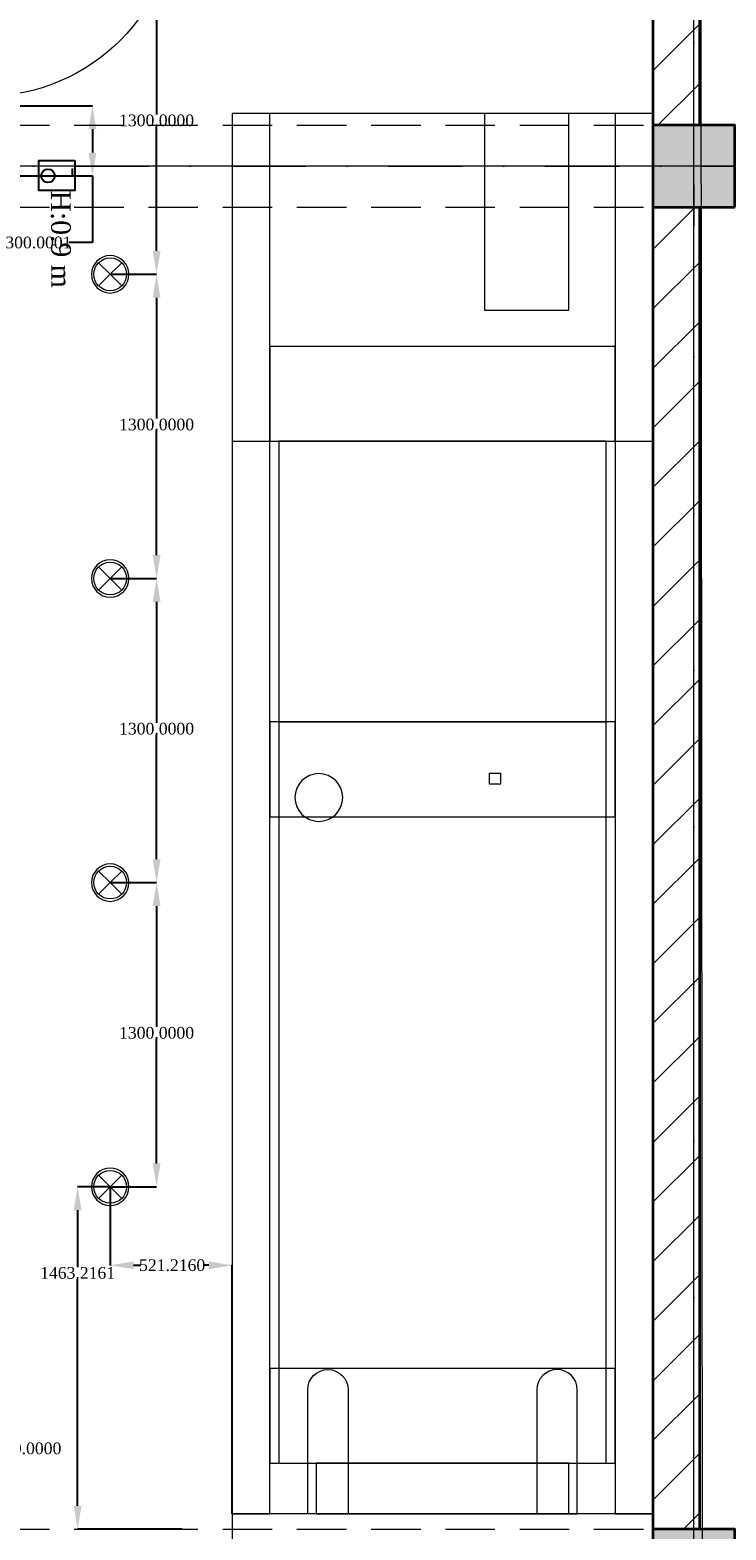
# Model space of a CAD drawing. Header units: inches. Extents: x -177438 to 34922, y -9538 to 55319.
# Tile 6 of 59: x -13071 to -10094, y -6206 to 205. Entities that reach past the tile are written whole.
import ezdxf
from ezdxf.enums import TextEntityAlignment as Align

# ---------------------------------------------------------------- set-up
doc = ezdxf.new("R2010")
doc.units = ezdxf.units.IN
doc.header["$MEASUREMENT"] = 0
doc.linetypes.add('Dot & Dashed', pattern=[670.277762, 317.5, -176.388889, 0, -176.388874])
doc.linetypes.add('Hidden', pattern=[317.5, 211.666667, -105.833333])
for name, color, linetype in [('- განათება', 7, 'Continuous'), ('- საშტეფცელო როზეტები', 7, 'Continuous'), ('Structural - Bearing', 7, 'Continuous'), ('Structural - Grid', 7, 'Continuous')]:
    doc.layers.add(name, color=color, linetype=linetype)
for name, color, linetype, lineweight in [('Archicad Doors_Pen_No__1', 7, 'Continuous', 13), ('New_2D Drafting - General_Pen_No__2', 8, 'Continuous', 15), ('New_Interior - Furniture _Pen_No__1', 7, 'Continuous', 13), ('Structural - Bearing_Pen_No__20', 1, 'Continuous', 0), ('Structural - Bearing_Pen_No__27', 7, 'Continuous', 35)]:
    doc.layers.add(name, color=color, linetype=linetype, lineweight=lineweight)
for name, color, linetype, lineweight, true_color in [('New_Interior - Lamp_Pen_No__77', 7, 'Continuous', 20, 0xffeb28), ('Structural - Bearing_Pen_No__102', 7, 'Continuous', 13, 0xcccccc), ('Structural - Bearing_Pen_No__161', 7, 'Continuous', 13, 0x6a6a6a), ('Structural - Bearing_Pen_No__28', 7, 'Continuous', 35, 0xa80f02), ('Structural - Bearing_Pen_No__81', 7, 'Continuous', 20, 0x6a6a6a), ('Structural - Grid_Pen_No__81', 7, 'Continuous', 20, 0x6a6a6a)]:
    doc.layers.add(name, color=color, linetype=linetype, lineweight=lineweight, true_color=true_color)
doc.styles.add('GENERATED_STYLE_3', font='txt')
doc.styles.get("Standard").update_dxf_attribs({"font": 'arial.ttf'})
doc.dimstyles.get("Standard").update_dxf_attribs({"dimtxt": 0.18, "dimasz": 0.18, "dimexe": 0.18, "dimexo": 0.0625, "dimgap": 0.09, "dimtad": 0, "dimtih": 1, "dimtoh": 1, "dimdec": 4, "dimzin": 0, "dimdsep": 46, "dimtxsty": 'Standard', "dimcen": 0.09, "dimadec": 0, "dimazin": 0, "dimtfac": 1, "dimtdec": 4, "dimtofl": 0, "dimtmove": 0, "dimatfit": 3, "dimfxl": 1, "dimtolj": 1, "dimtzin": 0, "dimarcsym": 0})
pattern_1 = [(45, (0, 0), (-127.2792, 127.2792), [])]

# ---------------------------------------------------------------- blocks, each defined once
blk = doc.blocks.new('Wall_7', base_point=(-41183.8, 14838))
at = {"layer": 'Structural - Bearing', "linetype": 'Continuous', "lineweight": 0, "true_color": 0x000000}
h = blk.add_hatch(dxfattribs=at)
h.set_pattern_fill('MASONRY_BLOCK', color=18, style=0, pattern_type=2)
h.set_pattern_definition(pattern_1)
h.paths.add_polyline_path([(-41183.8, 22232.4), (-41183.8, 20838), (-40983.8, 20838), (-40983.8, 22232.4)])
h = blk.add_hatch(dxfattribs=at)
h.set_pattern_fill('MASONRY_BLOCK', color=18, style=0, pattern_type=2)
h.set_pattern_definition(pattern_1)
h.paths.add_polyline_path([(-41183.8, 14838), (-40983.8, 14838), (-40983.8, 20488), (-41183.8, 20488)])
at = {"layer": 'Structural - Bearing_Pen_No__27', "color": 7, "linetype": 'Continuous', "lineweight": 35, "flags": 128}
for points in [[(-40983.8, 20838), (-40983.8, 22432.4)], [(-41183.8, 22232.4), (-41183.8, 20838)], [(-41183.8, 20488), (-41183.8, 14838)], [(-40983.8, 14838), (-40983.8, 20488)]]:
    blk.add_lwpolyline(points, dxfattribs=at)
blk = doc.blocks.new('Door')
at = {"layer": 'Archicad Doors_Pen_No__1', "color": 7, "linetype": 'Continuous', "lineweight": 13}
for p, q in [((370, 0), (370, 820)), ((370, 820), (410, 820)), ((410, 820), (410, 0)), ((-487, 0), (-487, 19)), ((-487, 19), (-437, 19)), ((-437, 0), (-487, 0)), ((-450, 0), (-487, 0)), ((-450, 0), (-487, 0)), ((-410, 0), (-450, 0)), ((-450, 0), (-450, -115)), ((-450, 0), (-450, -115)), ((-450, 0), (-450, -115)), ((-437, 19), (-437, 0)), ((-410, -115), (-410, 0)), ((410, 0), (370, 0)), ((450, 0), (410, 0)), ((410, 0), (410, -115)), ((437, 19), (487, 19)), ((437, 0), (437, 19)), ((487, 0), (437, 0)), ((450, -115), (450, 0)), ((450, 0), (450, -115)), ((450, 0), (450, -115)), ((450, 0), (487, 0)), ((450, 0), (487, 0)), ((487, 19), (487, 0)), ((-450, -200), (-450, -115)), ((-450, -115), (-425, -115)), ((-450, -115), (-410, -115)), ((-450, -115), (-450, -200)), ((-450, -115), (-450, -200)), ((-425, -115), (-425, -200)), ((410, -115), (450, -115)), ((425, -200), (425, -115)), ((425, -115), (450, -115)), ((450, -115), (450, -200)), ((450, -115), (450, -200)), ((450, -115), (450, -200)), ((-487, -219), (-487, -200)), ((-487, -200), (-437, -200)), ((-450, -200), (-487, -200)), ((-450, -200), (-487, -200)), ((-437, -219), (-487, -219)), ((-425, -200), (-450, -200)), ((-437, -200), (-437, -219)), ((450, -200), (425, -200)), ((437, -200), (487, -200)), ((437, -219), (437, -200)), ((487, -219), (437, -219)), ((450, -200), (487, -200)), ((450, -200), (487, -200)), ((487, -200), (487, -219))]:
    blk.add_line(p, q, dxfattribs=at)
blk.add_arc((410, 0), 820, 90, 180, dxfattribs=at)
blk = doc.blocks.new('Wall_10', base_point=(-44240.4, 16137.9))
at = {"layer": 'Structural - Bearing', "linetype": 'Continuous', "lineweight": 0, "true_color": 0x000000}
h = blk.add_hatch(dxfattribs=at)
h.set_pattern_fill('MASONRY_BLOCK', color=18, style=0, pattern_type=2)
h.set_pattern_definition(pattern_1)
h.paths.add_polyline_path([(-44040.4, 22232.4), (-44240.4, 22232.4), (-44240.4, 21821.7), (-44040.4, 21821.7)])
h = blk.add_hatch(dxfattribs=at)
h.set_pattern_fill('MASONRY_BLOCK', color=18, style=0, pattern_type=2)
h.set_pattern_definition(pattern_1)
h.paths.add_polyline_path([(-44040.4, 20921.7), (-44240.4, 20921.7), (-44240.4, 16137.9), (-44040.4, 16137.9)])
at = {"layer": 'Structural - Bearing_Pen_No__27', "color": 7, "linetype": 'Continuous', "lineweight": 35}
for p, q in [((-44240.4, 21821.7), (-44240.4, 21858.7)), ((-44155.4, 21821.7), (-44240.4, 21821.7)), ((-44040.4, 21821.7), (-44155.4, 21821.7)), ((-44040.4, 21821.7), (-44040.4, 21858.7)), ((-44240.4, 20921.7), (-44240.4, 20884.7)), ((-44155.4, 20921.7), (-44240.4, 20921.7)), ((-44040.4, 20921.7), (-44155.4, 20921.7)), ((-44040.4, 20921.7), (-44040.4, 20884.7))]:
    blk.add_line(p, q, dxfattribs=at)
at = {"layer": 'Structural - Bearing_Pen_No__27', "color": 7, "linetype": 'Continuous', "lineweight": 35, "flags": 128}
for points in [[(-44240.4, 22232.4), (-44240.4, 21821.7)], [(-44040.4, 21821.7), (-44040.4, 22232.4)], [(-44240.4, 20921.7), (-44240.4, 16137.9)], [(-44040.4, 16137.9), (-44040.4, 20921.7)]]:
    blk.add_lwpolyline(points, dxfattribs=at)
at = {"layer": 'Archicad Doors_Pen_No__1', "color": 7, "linetype": 'Continuous', "lineweight": 13, "xscale": -1, "zscale": 1000, "rotation": 270}
blk.add_blockref('Door', (-44040.4, 21371.7), dxfattribs=at)
blk = doc.blocks.new('Column_7', base_point=(-41008.8, 14663))
at = {"layer": 'Structural - Bearing_Pen_No__161', "linetype": 'Continuous', "lineweight": 0, "true_color": 0x6a6a6a}
blk.add_hatch(color=251, dxfattribs=at).paths.add_polyline_path([(-40833.8, 14488), (-40833.8, 14838), (-41183.8, 14838), (-41183.8, 14488)])
at = {"layer": 'Structural - Bearing_Pen_No__20', "color": 1, "linetype": 'Continuous', "lineweight": 0}
for p, q in [((-41008.8, 14743), (-41008.8, 14918)), ((-41088.8, 14663), (-41263.8, 14663)), ((-40928.8, 14663), (-40753.8, 14663)), ((-41008.8, 14583), (-41008.8, 14408))]:
    blk.add_line(p, q, dxfattribs=at)
blk.add_point((-41008.8, 14663), dxfattribs=at)
at = {"layer": 'Structural - Bearing_Pen_No__28', "color": 14, "linetype": 'Continuous', "lineweight": 35, "true_color": 0xa80f02, "flags": 128}
blk.add_lwpolyline([(-40833.8, 14488), (-40833.8, 14838), (-41183.8, 14838), (-41183.8, 14488)], close=True, dxfattribs=at)
blk = doc.blocks.new('Column_9', base_point=(-41008.8, 20663))
at = {"layer": 'Structural - Bearing_Pen_No__161', "linetype": 'Continuous', "lineweight": 0, "true_color": 0x6a6a6a}
blk.add_hatch(color=251, dxfattribs=at).paths.add_polyline_path([(-40833.8, 20488), (-40833.8, 20838), (-41183.8, 20838), (-41183.8, 20488)])
at = {"layer": 'Structural - Bearing_Pen_No__20', "color": 1, "linetype": 'Continuous', "lineweight": 0}
for p, q in [((-41008.8, 20743), (-41008.8, 20918)), ((-41088.8, 20663), (-41263.8, 20663)), ((-40928.8, 20663), (-40753.8, 20663)), ((-41008.8, 20583), (-41008.8, 20408))]:
    blk.add_line(p, q, dxfattribs=at)
blk.add_point((-41008.8, 20663), dxfattribs=at)
at = {"layer": 'Structural - Bearing_Pen_No__28', "color": 14, "linetype": 'Continuous', "lineweight": 35, "true_color": 0xa80f02, "flags": 128}
blk.add_lwpolyline([(-40833.8, 20488), (-40833.8, 20838), (-41183.8, 20838), (-41183.8, 20488)], close=True, dxfattribs=at)
blk = doc.blocks.new('Standard grid marker')
at = {"layer": 'Structural - Grid_Pen_No__81', "color": 251, "linetype": 'Continuous', "lineweight": 20, "true_color": 0x6a6a6a}
blk.add_line((1000, 0), (51328.1, 0), dxfattribs=at)
at = {"layer": 'Structural - Grid_Pen_No__81', "color": 251, "lineweight": 20, "true_color": 0x6a6a6a, "style": 'GENERATED_STYLE_3'}
for tag, p in [('AC_MarkerText_1_0', (-100, -144)), ('AC_MarkerText_1_1', (52428.1, -144))]:
    blk.add_attdef(tag, text='', height=100, rotation=180, dxfattribs=at).set_placement(p, align=Align.TOP_CENTER)
blk = doc.blocks.new('Standard grid marker_2')
at = {"layer": 'Structural - Grid_Pen_No__81', "color": 251, "linetype": 'Continuous', "lineweight": 20, "true_color": 0x6a6a6a}
blk.add_line((1000, 0), (27734.9, 0), dxfattribs=at)
at = {"layer": 'Structural - Grid_Pen_No__81', "color": 251, "lineweight": 20, "true_color": 0x6a6a6a, "style": 'GENERATED_STYLE_3'}
for tag, p in [('AC_MarkerText_1_0', (-1.5, -46.7)), ('AC_MarkerText_1_1', (28933.4, -46.7))]:
    blk.add_attdef(tag, text='', height=100, rotation=270, dxfattribs=at).set_placement(p, align=Align.TOP_CENTER)
blk = doc.blocks.new('Diesel Emergency Power Generator 27')
at = {"layer": 'New_Interior - Furniture _Pen_No__1', "color": 7, "linetype": 'Continuous', "lineweight": 13, "flags": 128}
for points in [[(216, 0), (216, 1800), (0, 1800), (0, 0)], [(216, 1800), (216, 1638), (6200, 1638), (6200, 1800)], [(4800, 1800), (4800, 0), (6200, 0), (6200, 1800)], [(837, 162), (837, 1638), (432, 1638), (432, 162)], [(3600, 162), (3600, 1638), (3195, 1638), (3195, 162)], [(5205, 162), (5205, 1638), (4800, 1638), (4800, 162)], [(432, 1600), (432, 200), (3600, 200), (3600, 1600)], [(3600, 1600), (3600, 200), (4800, 200), (4800, 1600)], [(432, 360), (432, 1440), (216, 1440), (216, 360)], [(5360, 720), (5360, 360), (6200, 360), (6200, 720)], [(3380, 700), (3336, 700), (3336, 650), (3380, 650)], [(6200, 0), (6200, 162), (216, 162), (216, 0)]]:
    blk.add_lwpolyline(points, close=True, dxfattribs=at)
for points in [[(216, 1476.4), (745.6, 1476.4, -1), (745.6, 1303.6), (216, 1303.6)], [(3277, 1327, 1), (3277, 1531, 1)], [(216, 323.6), (745.6, 323.6, 1), (745.6, 496.4), (216, 496.4)]]:
    blk.add_lwpolyline(points, format="xyb", close=True, dxfattribs=at)
blk = doc.blocks.new('Beam_8', base_point=(-41008.8, 14663))
at = {"layer": 'Structural - Bearing_Pen_No__102', "color": 254, "linetype": 'Hidden', "lineweight": 13, "true_color": 0xcccccc}
for p, q in [((-41183.8, 20838), (-41183.8, 26488)), ((-41183.8, 14838), (-41183.8, 20488))]:
    blk.add_line(p, q, dxfattribs=at)
at = {"layer": 'Structural - Bearing_Pen_No__81', "color": 251, "linetype": 'Dot & Dashed', "lineweight": 20, "true_color": 0x6a6a6a}
blk.add_line((-41008.8, 14663), (-41008.8, 32663), dxfattribs=at)
blk = doc.blocks.new('Beam_10', base_point=(-47008.8, 14663))
at = {"layer": 'Structural - Bearing_Pen_No__102', "color": 254, "linetype": 'Hidden', "lineweight": 13, "true_color": 0xcccccc}
blk.add_line((-46833.8, 14838), (-41183.8, 14838), dxfattribs=at)
blk = doc.blocks.new('Beam_11', base_point=(-47008.8, 20663))
at = {"layer": 'Structural - Bearing_Pen_No__102', "color": 254, "linetype": 'Hidden', "lineweight": 13, "true_color": 0xcccccc}
for p, q in [((-46833.8, 20838), (-41183.8, 20838)), ((-46833.8, 20488), (-41183.8, 20488))]:
    blk.add_line(p, q, dxfattribs=at)
at = {"layer": 'Structural - Bearing_Pen_No__81', "color": 251, "linetype": 'Dot & Dashed', "lineweight": 20, "true_color": 0x6a6a6a}
blk.add_line((-47008.8, 20663), (991.2, 20663), dxfattribs=at)
blk = doc.blocks.new('*D1054')
at = {"layer": '- საშტეფცელო როზეტები', "color": 0, "lineweight": -2, "transparency": 16777216}
for p, q in [((-13662.9, -6339.7), (-13662.9, -5857.8)), ((-13562.9, -5858), (-13462.9, -5858)), ((-13362.9, -6339.7), (-13362.9, -5857.8)), ((-13362.9, -5858), (-13211.3, -5858))]:
    blk.add_line(p, q, dxfattribs=at)
at = {"layer": '- საშტეფცელო როზეტები', "color": 0, "transparency": 16777216}
for points in [[(-13562.9, -5841.4), (-13562.9, -5874.7), (-13662.9, -5858)], [(-13462.9, -5841.4), (-13462.9, -5874.7), (-13362.9, -5858)]]:
    blk.add_solid(points, dxfattribs=at)
at = {"layer": 'Defpoints', "color": 0, "transparency": 16777216}
for p in [(-13362.9, -5858), (-13662.9, -6339.7), (-13362.9, -6339.7)]:
    blk.add_point(p, dxfattribs=at)
at = {"layer": '- საშტეფცელო როზეტები', "color": 0, "transparency": 16777216, "insert": (-13077.9, -5858), "char_height": 50, "attachment_point": 5}
blk.add_mtext('\\A1;{\\fSylfaen|b0|i0|c0|p18;300.0000}', dxfattribs=at)
blk = doc.blocks.new('*D1055')
at = {"layer": '- საშტეფცელო როზეტები', "color": 0, "lineweight": -2, "transparency": 16777216}
for p, q in [((-13262.9, -119), (-12803.5, -119)), ((-12803.7, -219), (-12803.7, -319)), ((-13262.9, -419), (-12803.5, -419)), ((-12803.7, -419), (-12803.7, -704)), ((-12803.7, -704), (-12903.7, -704))]:
    blk.add_line(p, q, dxfattribs=at)
at = {"layer": '- საშტეფცელო როზეტები', "color": 0, "transparency": 16777216}
for points in [[(-12820.4, -219), (-12787, -219), (-12803.7, -119)], [(-12820.4, -319), (-12787, -319), (-12803.7, -419)]]:
    blk.add_solid(points, dxfattribs=at)
at = {"layer": 'Defpoints', "color": 0, "transparency": 16777216}
for p in [(-13262.9, -119), (-13262.9, -419), (-12803.7, -419)]:
    blk.add_point(p, dxfattribs=at)
at = {"layer": '- საშტეფცელო როზეტები', "color": 0, "transparency": 16777216, "insert": (-13034.4, -704), "char_height": 50, "attachment_point": 5}
blk.add_mtext('\\A1;{\\fSylfaen|b0|i0|c0|p18;300.0001}', dxfattribs=at)
blk = doc.blocks.new('1 ჩარჩო')
at = {"layer": '- საშტეფცელო როზეტები', "color": 5}
blk.add_lwpolyline([(7775.1, 3905.1), (7903.3, 3905.1), (7903.3, 3750.1), (7775.1, 3750.1)], close=True, dxfattribs=at)
blk = doc.blocks.new('ერთკლავიშა ორკლავიშა სამკლავიშა ჩამრთველი იპ22')
at = {"layer": '- განათება', "color": 6}
blk.add_line((1, 97), (1, 353), dxfattribs=at)
blk.add_lwpolyline([(1, 353), (-106, 353)], dxfattribs=at)
blk.add_circle((0, 0), 97.5, dxfattribs=at)
blk = doc.blocks.new('ერთკლავიშა ჩამრთველი იპ 22')
at = {"layer": '- განათება', "color": 6}
blk.add_blockref('ერთკლავიშა ორკლავიშა სამკლავიშა ჩამრთველი იპ22', (0, 0), dxfattribs=at)
blk = doc.blocks.new('Recessed Spot')
at = {"layer": 'New_Interior - Lamp_Pen_No__77', "color": 2, "linetype": 'Continuous', "lineweight": 20, "true_color": 0xffeb28}
for q in [(-49.5, 49.5), (-49.5, -49.5), (49.5, 49.5), (49.5, -49.5)]:
    blk.add_line((0, 0), q, dxfattribs=at)
at = {"layer": 'New_Interior - Lamp_Pen_No__77', "color": 2, "linetype": 'Continuous', "lineweight": 20, "true_color": 0xffeb28, "flags": 128}
blk.add_lwpolyline([(80, 0, 1), (-80, 0, 1)], format="xyb", close=True, dxfattribs=at)
at = {"layer": 'New_Interior - Lamp_Pen_No__77', "color": 2, "linetype": 'Continuous', "lineweight": 20, "true_color": 0xffeb28}
blk.add_circle((0, 0), 70, dxfattribs=at)
blk = doc.blocks.new('*D1062')
at = {"layer": '- განათება', "color": 0, "lineweight": -2, "transparency": 16777216}
for p, q in [((-12727.4, 460.5), (-12529, 460.5)), ((-12529.1, 360.5), (-12529.1, -156.3)), ((-12529.1, -739.5), (-12529.1, -207.6)), ((-12727.4, -839.5), (-12529, -839.5))]:
    blk.add_line(p, q, dxfattribs=at)
at = {"layer": '- განათება', "color": 0, "transparency": 16777216}
for points in [[(-12545.8, 360.5), (-12512.5, 360.5), (-12529.1, 460.5)], [(-12545.8, -739.5), (-12512.5, -739.5), (-12529.1, -839.5)]]:
    blk.add_solid(points, dxfattribs=at)
at = {"layer": 'Defpoints', "color": 0, "transparency": 16777216}
for p in [(-12727.5, 460.5), (-12529.1, 460.5), (-12727.5, -839.5)]:
    blk.add_point(p, dxfattribs=at)
at = {"layer": '- განათება', "color": 0, "transparency": 16777216, "insert": (-12529.1, -182), "char_height": 50, "attachment_point": 5}
blk.add_mtext('\\A1;{\\fSylfaen|b0|i0|c0|p18;1300.0000}', dxfattribs=at)
blk = doc.blocks.new('*D1063')
at = {"layer": '- განათება', "color": 0, "lineweight": -2, "transparency": 16777216}
for p, q in [((-12727.4, -839.5), (-12529, -839.5)), ((-12529.1, -939.5), (-12529.1, -1456.3)), ((-12529.1, -2039.5), (-12529.1, -1507.6)), ((-12727.4, -2139.5), (-12529, -2139.5))]:
    blk.add_line(p, q, dxfattribs=at)
at = {"layer": '- განათება', "color": 0, "transparency": 16777216}
for points in [[(-12545.8, -939.5), (-12512.5, -939.5), (-12529.1, -839.5)], [(-12545.8, -2039.5), (-12512.5, -2039.5), (-12529.1, -2139.5)]]:
    blk.add_solid(points, dxfattribs=at)
at = {"layer": 'Defpoints', "color": 0, "transparency": 16777216}
for p in [(-12727.5, -839.5), (-12529.1, -839.5), (-12727.5, -2139.5)]:
    blk.add_point(p, dxfattribs=at)
at = {"layer": '- განათება', "color": 0, "transparency": 16777216, "insert": (-12529.1, -1482), "char_height": 50, "attachment_point": 5}
blk.add_mtext('\\A1;{\\fSylfaen|b0|i0|c0|p18;1300.0000}', dxfattribs=at)
blk = doc.blocks.new('*D1064')
at = {"layer": '- განათება', "color": 0, "lineweight": -2, "transparency": 16777216}
for p, q in [((-12727.4, -2139.5), (-12529, -2139.5)), ((-12529.1, -2239.5), (-12529.1, -2756.3)), ((-12529.1, -3339.5), (-12529.1, -2807.6)), ((-12727.4, -3439.5), (-12529, -3439.5))]:
    blk.add_line(p, q, dxfattribs=at)
at = {"layer": '- განათება', "color": 0, "transparency": 16777216}
for points in [[(-12545.8, -2239.5), (-12512.5, -2239.5), (-12529.1, -2139.5)], [(-12545.8, -3339.5), (-12512.5, -3339.5), (-12529.1, -3439.5)]]:
    blk.add_solid(points, dxfattribs=at)
at = {"layer": 'Defpoints', "color": 0, "transparency": 16777216}
for p in [(-12727.5, -2139.5), (-12529.1, -2139.5), (-12727.5, -3439.5)]:
    blk.add_point(p, dxfattribs=at)
at = {"layer": '- განათება', "color": 0, "transparency": 16777216, "insert": (-12529.1, -2782), "char_height": 50, "attachment_point": 5}
blk.add_mtext('\\A1;{\\fSylfaen|b0|i0|c0|p18;1300.0000}', dxfattribs=at)
blk = doc.blocks.new('*D1065')
at = {"layer": '- განათება', "color": 0, "lineweight": -2, "transparency": 16777216}
for p, q in [((-12727.4, -3439.5), (-12529, -3439.5)), ((-12529.1, -3539.5), (-12529.1, -4056.3)), ((-12529.1, -4639.5), (-12529.1, -4107.6)), ((-12727.4, -4739.5), (-12529, -4739.5))]:
    blk.add_line(p, q, dxfattribs=at)
at = {"layer": '- განათება', "color": 0, "transparency": 16777216}
for points in [[(-12545.8, -3539.5), (-12512.5, -3539.5), (-12529.1, -3439.5)], [(-12545.8, -4639.5), (-12512.5, -4639.5), (-12529.1, -4739.5)]]:
    blk.add_solid(points, dxfattribs=at)
at = {"layer": 'Defpoints', "color": 0, "transparency": 16777216}
for p in [(-12727.5, -3439.5), (-12529.1, -3439.5), (-12727.5, -4739.5)]:
    blk.add_point(p, dxfattribs=at)
at = {"layer": '- განათება', "color": 0, "transparency": 16777216, "insert": (-12529.1, -4082), "char_height": 50, "attachment_point": 5}
blk.add_mtext('\\A1;{\\fSylfaen|b0|i0|c0|p18;1300.0000}', dxfattribs=at)
blk = doc.blocks.new('*D1066')
at = {"layer": '- განათება', "color": 0, "lineweight": -2, "transparency": 16777216}
for p, q in [((-12727.6, -4739.5), (-12867, -4739.5)), ((-12866.8, -4839.5), (-12866.8, -5082.5)), ((-12866.8, -6102.7), (-12866.8, -5133.7)), ((-12419.6, -6202.7), (-12867, -6202.7))]:
    blk.add_line(p, q, dxfattribs=at)
at = {"layer": '- განათება', "color": 0, "transparency": 16777216}
for points in [[(-12883.5, -4839.5), (-12850.2, -4839.5), (-12866.8, -4739.5)], [(-12883.5, -6102.7), (-12850.2, -6102.7), (-12866.8, -6202.7)]]:
    blk.add_solid(points, dxfattribs=at)
at = {"layer": 'Defpoints', "color": 0, "transparency": 16777216}
for p in [(-12727.5, -4739.5), (-12866.8, -6202.7), (-12419.5, -6202.7)]:
    blk.add_point(p, dxfattribs=at)
at = {"layer": '- განათება', "color": 0, "transparency": 16777216, "insert": (-12866.8, -5108.1), "char_height": 50, "attachment_point": 5}
blk.add_mtext('\\A1;{\\fSylfaen|b0|i0|c0|p18;1463.2161}', dxfattribs=at)
blk = doc.blocks.new('*D1067')
at = {"layer": '- განათება', "color": 0, "lineweight": -2, "transparency": 16777216}
for p, q in [((-12727.5, -4739.6), (-12727.5, -5075.3)), ((-12627.5, -5075.1), (-12596.7, -5075.1)), ((-12306.3, -5075.1), (-12328.3, -5075.1)), ((-12206.3, -6136.7), (-12206.3, -5074.9))]:
    blk.add_line(p, q, dxfattribs=at)
at = {"layer": '- განათება', "color": 0, "transparency": 16777216}
for points in [[(-12627.5, -5058.4), (-12627.5, -5091.8), (-12727.5, -5075.1)], [(-12306.3, -5058.4), (-12306.3, -5091.8), (-12206.3, -5075.1)]]:
    blk.add_solid(points, dxfattribs=at)
at = {"layer": 'Defpoints', "color": 0, "transparency": 16777216}
for p in [(-12727.5, -4739.5), (-12206.3, -5075.1), (-12206.3, -6136.7)]:
    blk.add_point(p, dxfattribs=at)
at = {"layer": '- განათება', "color": 0, "transparency": 16777216, "insert": (-12462.5, -5075.1), "char_height": 50, "attachment_point": 5}
blk.add_mtext('\\A1;{\\fSylfaen|b0|i0|c0|p18;521.2160}', dxfattribs=at)

msp = doc.modelspace()

# ---------------------------------------------------------------- linework, layer by layer
at = {"layer": 'New_2D Drafting - General_Pen_No__2', "color": 8, "linetype": 'Continuous', "lineweight": 15, "flags": 128}
msp.add_lwpolyline([(31743.71602, -6352.71606), (31743.71602, 17997.28394), (4444.69471, 17997.28394), (1811.01254, 11797.28394), (1811.01254, 11597.28394), (-4056.28398, 11597.28394), (-4056.28398, 5447.28396), (-10206.28398, 5447.27184), (-10195.74273, -6352.71606)], close=True, dxfattribs=at)

# ---------------------------------------------------------------- block references
at = {"layer": '- განათება', "rotation": 270}
msp.add_blockref('1 ჩარჩო', (-16783.25121, 7421.73122), dxfattribs=at)
at = {"layer": '- განათება', "color": 6, "xscale": 0.2965673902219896, "yscale": 0.2965673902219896, "zscale": 0.2965673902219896, "rotation": 270}
msp.add_blockref('ერთკლავიშა ჩამრთველი იპ 22', (-12993.60506, -418.49143), dxfattribs=at)
at = {"layer": '- განათება', "color": 2, "linetype": 'Continuous', "lineweight": 20, "true_color": 0xffeb28, "zscale": 1000, "rotation": 270}
for p in [(-12727.5, -839.5), (-12727.5, -2139.5), (-12727.5, -3439.5), (-12727.5, -4739.5)]:
    msp.add_blockref('Recessed Spot', p, dxfattribs=at)
at = {"layer": 'New_Interior - Furniture _Pen_No__1', "color": 7, "linetype": 'Continuous', "lineweight": 13, "zscale": 1000, "rotation": 89.99999999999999}
msp.add_blockref('Diesel Emergency Power Generator 27', (-10406.28398, -6352.71606), dxfattribs=at)
at = {"layer": 'Structural - Bearing', "color": 254, "lineweight": 13, "true_color": 0xcccccc}
for name, p in [('Beam_8', (-10231.28398, -6377.71606)), ('Beam_11', (-16231.28398, -377.71606)), ('Beam_10', (-16231.28398, -6377.71606))]:
    msp.add_blockref(name, p, dxfattribs=at)
at = {"layer": 'Structural - Bearing', "color": 7, "lineweight": 35}
for name, p in [('Wall_7', (-10406.28398, -6202.71606)), ('Wall_10', (-13462.9332, -4902.8312))]:
    msp.add_blockref(name, p, dxfattribs=at)
at = {"layer": 'Structural - Bearing', "color": 14, "lineweight": 35, "true_color": 0xa80f02}
for name, p in [('Column_9', (-10231.28398, -377.71606)), ('Column_7', (-10231.28398, -6377.71606))]:
    msp.add_blockref(name, p, dxfattribs=at)
at = {"layer": 'Structural - Grid', "color": 8, "linetype": 'Continuous', "lineweight": 15, "zscale": 1000}
for name, p, rotation in [('Standard grid marker_2', (-10231.28398, -9337.64184), 90), ('Standard grid marker', (34721.7883, -377.71606), 180)]:
    msp.add_blockref(name, p, dxfattribs=dict(at, rotation=rotation))

# ---------------------------------------------------------------- texts
at = {"layer": '- განათება', "color": 5, "insert": (-12896.90008, -481.25305), "char_height": 83.9644685, "attachment_point": 1, "rotation": 270.310674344}
msp.add_mtext_dynamic_manual_height_columns('{\\fSylfaen|b0|i0|c0|p18;H:0.9 m}', width=710.9466492, gutter_width=1.70068, heights=[0], dxfattribs=at)

# ---------------------------------------------------------------- dimensions: what is measured, and where the dimension line sits
at = {"layer": '- განათება', "color": 1}
for base, p1, p2, angle, picture, middle in [((-12529.14961, 460.5), (-12727.5, -839.5), (-12727.5, 460.5), 90, '*D1062', (-12529.14961, -181.97377)), ((-12529.14961, -839.5), (-12727.5, -2139.5), (-12727.5, -839.5), 90, '*D1063', (-12529.14961, -1481.97377)), ((-12529.14961, -2139.5), (-12727.5, -3439.5), (-12727.5, -2139.5), 90, '*D1064', (-12529.14961, -2781.97377)), ((-12529.14961, -3439.5), (-12727.5, -4739.5), (-12727.5, -3439.5), 90, '*D1065', (-12529.14961, -4081.97377)), ((-12866.84978, -6202.71606), (-12727.5, -4739.5), (-12419.5, -6202.71606), 270, '*D1066', (-12866.84978, -5108.10571))]:
    dim = msp.add_linear_dim(base=base, p1=p1, p2=p2, angle=angle, text='{\\fSylfaen|b0|i0|c0|p18;<>}', dimstyle='Standard', override={"dimtxt": 50, "dimasz": 100}, dxfattribs=at)
    dim.commit()
    dim.dimension.update_dxf_attribs({"geometry": picture, "text_midpoint": middle, "dimtype": 160})
dim = msp.add_linear_dim(base=(-12206.28398, -5075.10571), p1=(-12727.5, -4739.5), p2=(-12206.28398, -6136.71606), text='{\\fSylfaen|b0|i0|c0|p18;<>}', dimstyle='Standard', override={"dimtxt": 50, "dimasz": 100}, dxfattribs=at)
dim.commit()
dim.dimension.update_dxf_attribs({"geometry": '*D1067', "text_midpoint": (-12462.5, -5075.10571), "dimtype": 160})
at = {"layer": '- საშტეფცელო როზეტები', "color": 1}
dim = msp.add_linear_dim(base=(-12803.68676, -418.97649), p1=(-13262.9332, -118.97642), p2=(-13262.9332, -418.97649), angle=270, text='{\\fSylfaen|b0|i0|c0|p18;<>}', dimstyle='Standard', override={"dimtxt": 50, "dimasz": 100}, dxfattribs=at)
dim.commit()
dim.dimension.update_dxf_attribs({"geometry": '*D1055', "text_midpoint": (-13034.43847, -704.03644), "dimtype": 160})
dim = msp.add_linear_dim(base=(-13362.93315, -5858.02885), p1=(-13662.93318, -6339.74491), p2=(-13362.93315, -6339.74491), text='{\\fSylfaen|b0|i0|c0|p18;<>}', dimstyle='Standard', override={"dimtxt": 50, "dimasz": 100}, dxfattribs=at)
dim.commit()
dim.dimension.update_dxf_attribs({"geometry": '*D1054', "text_midpoint": (-13077.8732, -5858.02885), "dimtype": 160})

doc.saveas('drawing.dxf')
